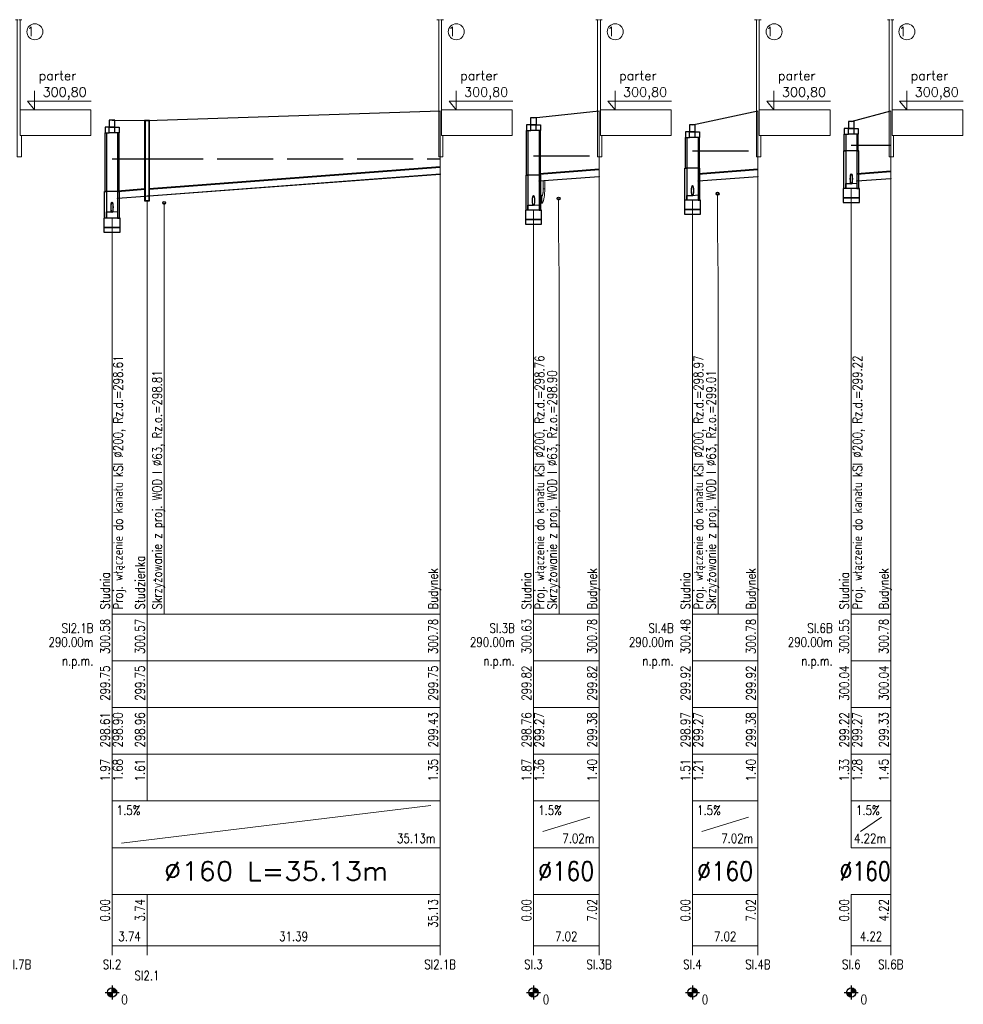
# Model space of a CAD drawing. Extents: x 2665 to 3245, y 1966 to 2439.
# Tile 3 of 3: x 3043 to 3245, y 2228 to 2439. Entities that reach past the tile are written whole.
import ezdxf
from ezdxf.enums import TextEntityAlignment as Align

# ---------------------------------------------------------------- set-up
doc = ezdxf.new("R2010")
doc.units = 0
doc.header["$MEASUREMENT"] = 0
doc.linetypes.add('ACAD_ISO02W100', pattern=[15, 12, -3])
for name, color, linetype, lineweight in [('Armatura', 66, 'Continuous', 20), ('Linie_opisowe', 7, 'Continuous', 9), ('LINIE_TABELI', 7, 'Continuous', 20), ('Opis_skrz', 1, 'Continuous', 15), ('S-szraf_Pen_No__8', 8, 'Continuous', 18), ('Teren_proj', 2, 'Continuous', 30)]:
    doc.layers.add(name, color=color, linetype=linetype, lineweight=lineweight)
for name, color, linetype in [('LICZBY', 7, 'Continuous'), ('Odcinki_1', 7, 'Continuous'), ('Opis_PZ_1', 7, 'Continuous'), ('OPIS_WL', 7, 'Continuous'), ('Teren_istn', 3, 'ACAD_ISO02W100'), ('Uzbr_podz', 7, 'Continuous'), ('Wezly_1', 7, 'Continuous')]:
    doc.layers.add(name, color=color, linetype=linetype)
doc.styles.get("Standard").update_dxf_attribs({"font": 'romans.shx'})

msp = doc.modelspace()

# ---------------------------------------------------------------- linework, layer by layer
at = {"layer": 'Armatura'}
for p, q in [((3154.42, 2401.69), (3154.42, 2399.89)), ((3154.69, 2403.04), (3155.05, 2403.04))]:
    msp.add_line(p, q, dxfattribs=at)
for points in [[(3154.72, 2403.04), (3154.72, 2404.8), (3154.71, 2404.8), (3154.71, 2403.04)], [(3155.02, 2403.04), (3155.02, 2404.8), (3155.04, 2404.8), (3155.04, 2403.04)], [(3153.82, 2401.54), (3154.42, 2401.54), (3154.42, 2401.62), (3153.82, 2401.62)], [(3153.82, 2400.04), (3154.42, 2400.04), (3154.42, 2399.97), (3153.82, 2399.97)]]:
    msp.add_lwpolyline(points, close=True, dxfattribs=at)
for points in [[(3154.42, 2401.54), (3154.47, 2401.56), (3154.52, 2401.61), (3154.56, 2401.7), (3154.6, 2401.83), (3154.63, 2401.98), (3154.67, 2402.16), (3154.69, 2402.36), (3154.71, 2402.58), (3154.72, 2402.81), (3154.72, 2403.04)], [(3154.42, 2401.62), (3154.47, 2401.63), (3154.51, 2401.69), (3154.55, 2401.77), (3154.59, 2401.89), (3154.62, 2402.03), (3154.65, 2402.2), (3154.68, 2402.39), (3154.69, 2402.6), (3154.7, 2402.82), (3154.71, 2403.04)], [(3154.42, 2400.04), (3154.52, 2400.08), (3154.61, 2400.19), (3154.69, 2400.37), (3154.78, 2400.61), (3154.85, 2400.92), (3154.91, 2401.28), (3154.96, 2401.68), (3154.99, 2402.11), (3155.02, 2402.57), (3155.02, 2403.04)], [(3154.42, 2399.97), (3154.52, 2400), (3154.61, 2400.12), (3154.7, 2400.3), (3154.78, 2400.55), (3154.86, 2400.87), (3154.92, 2401.23), (3154.97, 2401.65), (3155.01, 2402.09), (3155.03, 2402.56), (3155.04, 2403.04)]]:
    msp.add_lwpolyline(points, dxfattribs=at)
at = {"layer": 'LICZBY'}
for p, q in [((3060.86, 2230.96), (3063.86, 2230.96)), ((3061.37, 2230.82), (3063.35, 2231.1)), ((3061.37, 2230.89), (3063.36, 2231.03)), ((3061.39, 2230.75), (3063.34, 2231.16)), ((3061.4, 2230.68), (3063.33, 2231.23)), ((3061.42, 2230.61), (3063.3, 2231.3)), ((3061.45, 2230.55), (3063.28, 2231.36)), ((3061.48, 2230.49), (3063.25, 2231.43)), ((3061.52, 2230.43), (3063.21, 2231.49)), ((3061.56, 2230.37), (3063.17, 2231.54)), ((3061.6, 2230.31), (3063.13, 2231.6)), ((3061.65, 2230.26), (3063.08, 2231.65)), ((3061.7, 2230.21), (3063.03, 2231.7)), ((3061.75, 2230.17), (3062.98, 2231.74)), ((3061.81, 2230.13), (3062.92, 2231.79)), ((3061.86, 2230.09), (3062.86, 2231.82)), ((3061.93, 2230.06), (3062.8, 2231.86)), ((3061.99, 2230.03), (3062.74, 2231.88)), ((3062.06, 2230.01), (3062.67, 2231.91)), ((3062.12, 2229.99), (3062.61, 2231.93)), ((3062.19, 2229.97), (3062.54, 2231.94)), ((3062.26, 2229.96), (3062.47, 2231.95)), ((3062.33, 2229.96), (3062.4, 2231.96)), ((3062.36, 2232.46), (3062.36, 2229.46)), ((3151.12, 2230.96), (3154.12, 2230.96)), ((3151.62, 2230.89), (3153.62, 2231.03)), ((3151.63, 2230.82), (3153.61, 2231.1)), ((3151.64, 2230.75), (3153.6, 2231.16)), ((3151.66, 2230.68), (3153.58, 2231.23)), ((3151.68, 2230.61), (3153.56, 2231.3)), ((3151.71, 2230.55), (3153.54, 2231.36)), ((3151.74, 2230.49), (3153.51, 2231.43)), ((3151.77, 2230.43), (3153.47, 2231.49)), ((3151.81, 2230.37), (3153.43, 2231.54)), ((3151.86, 2230.31), (3153.39, 2231.6)), ((3151.9, 2230.26), (3153.34, 2231.65)), ((3151.95, 2230.21), (3153.29, 2231.7)), ((3152.01, 2230.17), (3153.24, 2231.74)), ((3152.06, 2230.13), (3153.18, 2231.79)), ((3152.12, 2230.09), (3153.12, 2231.82)), ((3152.18, 2230.06), (3153.06, 2231.86)), ((3152.25, 2230.03), (3153, 2231.88)), ((3152.31, 2230.01), (3152.93, 2231.91)), ((3152.38, 2229.99), (3152.86, 2231.93)), ((3152.45, 2229.97), (3152.8, 2231.94)), ((3152.52, 2229.96), (3152.73, 2231.95)), ((3152.59, 2229.96), (3152.66, 2231.96)), ((3152.62, 2232.46), (3152.62, 2229.46)), ((3185.16, 2230.96), (3188.16, 2230.96)), ((3185.66, 2230.89), (3187.66, 2231.03)), ((3185.67, 2230.82), (3187.65, 2231.1)), ((3185.68, 2230.75), (3187.64, 2231.16)), ((3185.7, 2230.68), (3187.62, 2231.23)), ((3185.72, 2230.61), (3187.6, 2231.3)), ((3185.74, 2230.55), (3187.57, 2231.36)), ((3185.78, 2230.49), (3187.54, 2231.43)), ((3185.81, 2230.43), (3187.51, 2231.49)), ((3185.85, 2230.37), (3187.47, 2231.54)), ((3185.89, 2230.31), (3187.42, 2231.6)), ((3185.94, 2230.26), (3187.38, 2231.65)), ((3185.99, 2230.21), (3187.33, 2231.7)), ((3186.04, 2230.17), (3187.27, 2231.74)), ((3186.1, 2230.13), (3187.22, 2231.79)), ((3186.16, 2230.09), (3187.16, 2231.82)), ((3186.22, 2230.06), (3187.1, 2231.86)), ((3186.28, 2230.03), (3187.03, 2231.88)), ((3186.35, 2230.01), (3186.97, 2231.91)), ((3186.42, 2229.99), (3186.9, 2231.93)), ((3186.48, 2229.97), (3186.83, 2231.94)), ((3186.55, 2229.96), (3186.76, 2231.95)), ((3186.62, 2229.96), (3186.69, 2231.96)), ((3186.66, 2232.46), (3186.66, 2229.46)), ((3219.19, 2230.96), (3222.19, 2230.96)), ((3219.69, 2230.89), (3221.69, 2231.03)), ((3219.7, 2230.82), (3221.68, 2231.1)), ((3219.71, 2230.75), (3221.67, 2231.16)), ((3219.73, 2230.68), (3221.65, 2231.23)), ((3219.75, 2230.61), (3221.63, 2231.3)), ((3219.78, 2230.55), (3221.6, 2231.36)), ((3219.81, 2230.49), (3221.57, 2231.43)), ((3219.84, 2230.43), (3221.54, 2231.49)), ((3219.88, 2230.37), (3221.5, 2231.54)), ((3219.93, 2230.31), (3221.46, 2231.6)), ((3219.97, 2230.26), (3221.41, 2231.65)), ((3220.02, 2230.21), (3221.36, 2231.7)), ((3220.08, 2230.17), (3221.31, 2231.74)), ((3220.13, 2230.13), (3221.25, 2231.79)), ((3220.19, 2230.09), (3221.19, 2231.82)), ((3220.25, 2230.06), (3221.13, 2231.86)), ((3220.32, 2230.03), (3221.07, 2231.88)), ((3220.38, 2230.01), (3221, 2231.91)), ((3220.45, 2229.99), (3220.93, 2231.93)), ((3220.52, 2229.97), (3220.86, 2231.94)), ((3220.59, 2229.96), (3220.8, 2231.95)), ((3220.66, 2229.96), (3220.73, 2231.96)), ((3220.69, 2232.46), (3220.69, 2229.46))]:
    msp.add_line(p, q, dxfattribs=at)
for centre in [(3062.36, 2230.96), (3152.62, 2230.96), (3186.66, 2230.96), (3220.69, 2230.96)]:
    msp.add_circle(centre, 1, dxfattribs=at)
at = {"layer": 'Linie_opisowe'}
msp.add_line((3073.53, 2400.03), (3073.53, 2311.96), dxfattribs=at)
for points in [[(3192.04, 2402.01), (3192.04, 2393.96), (3192.16, 2383.96), (3192.16, 2311.96)], [(3158, 2400.95), (3158, 2393.96), (3158.12, 2383.96), (3158.12, 2311.96)]]:
    msp.add_lwpolyline(points, dxfattribs=at)
at = {"layer": 'LINIE_TABELI'}
for p, q in [((3062.36, 2311.96), (3132.62, 2311.96)), ((3062.36, 2311.96), (3062.36, 2301.96)), ((3062.36, 2311.96), (3062.36, 2240.96)), ((3069.85, 2311.96), (3069.85, 2301.96)), ((3132.62, 2311.96), (3132.62, 2301.96)), ((3132.62, 2311.96), (3132.62, 2240.96)), ((3152.62, 2311.96), (3166.66, 2311.96)), ((3152.62, 2311.96), (3152.62, 2301.96)), ((3152.62, 2311.96), (3152.62, 2240.96)), ((3166.66, 2311.96), (3166.66, 2301.96)), ((3166.66, 2311.96), (3166.66, 2240.96)), ((3186.66, 2311.96), (3200.69, 2311.96)), ((3186.66, 2311.96), (3186.66, 2301.96)), ((3186.66, 2311.96), (3186.66, 2240.96)), ((3200.69, 2311.96), (3200.69, 2301.96)), ((3200.69, 2311.96), (3200.69, 2240.96)), ((3220.69, 2311.96), (3229.13, 2311.96)), ((3220.69, 2311.96), (3220.69, 2301.96)), ((3220.69, 2311.96), (3220.69, 2261.96)), ((3229.13, 2311.96), (3229.13, 2301.96)), ((3229.13, 2311.96), (3229.13, 2240.96)), ((3062.36, 2301.96), (3132.62, 2301.96)), ((3062.36, 2301.96), (3062.36, 2271.96)), ((3069.85, 2301.96), (3069.85, 2271.96)), ((3132.62, 2301.96), (3132.62, 2271.96)), ((3152.62, 2301.96), (3166.66, 2301.96)), ((3152.62, 2301.96), (3152.62, 2271.96)), ((3166.66, 2301.96), (3166.66, 2271.96)), ((3186.66, 2301.96), (3200.69, 2301.96)), ((3186.66, 2301.96), (3186.66, 2271.96)), ((3200.69, 2301.96), (3200.69, 2271.96)), ((3220.69, 2301.96), (3229.13, 2301.96)), ((3220.69, 2301.96), (3220.69, 2271.96)), ((3229.13, 2301.96), (3229.13, 2271.96)), ((3062.36, 2291.96), (3132.62, 2291.96)), ((3152.62, 2291.96), (3166.66, 2291.96)), ((3186.66, 2291.96), (3200.69, 2291.96)), ((3220.69, 2291.96), (3229.13, 2291.96)), ((3062.36, 2281.96), (3132.62, 2281.96)), ((3152.62, 2281.96), (3166.66, 2281.96)), ((3186.66, 2281.96), (3200.69, 2281.96)), ((3220.69, 2281.96), (3229.13, 2281.96)), ((3062.36, 2271.96), (3132.62, 2271.96)), ((3062.36, 2271.96), (3062.36, 2261.96)), ((3064.36, 2262.96), (3130.62, 2270.96)), ((3132.62, 2271.96), (3132.62, 2261.96)), ((3152.62, 2271.96), (3166.66, 2271.96)), ((3152.62, 2271.96), (3152.62, 2261.96)), ((3166.66, 2271.96), (3166.66, 2261.96)), ((3186.66, 2271.96), (3200.69, 2271.96)), ((3186.66, 2271.96), (3186.66, 2261.96)), ((3200.69, 2271.96), (3200.69, 2261.96)), ((3220.69, 2271.96), (3229.13, 2271.96)), ((3220.69, 2271.96), (3220.69, 2261.96)), ((3229.13, 2271.96), (3229.13, 2261.96)), ((3154.62, 2265.46), (3164.66, 2268.46)), ((3188.66, 2265.46), (3198.69, 2268.46)), ((3222.69, 2265.46), (3227.13, 2268.46)), ((3062.36, 2261.96), (3132.62, 2261.96)), ((3132.62, 2261.96), (3132.62, 2251.96)), ((3152.62, 2261.96), (3166.66, 2261.96)), ((3166.66, 2261.96), (3166.66, 2251.96)), ((3186.66, 2261.96), (3200.69, 2261.96)), ((3200.69, 2261.96), (3200.69, 2251.96)), ((3220.69, 2261.96), (3229.13, 2261.96)), ((3229.13, 2261.96), (3229.13, 2251.96)), ((3062.36, 2251.96), (3132.62, 2251.96)), ((3062.36, 2251.96), (3062.36, 2238.96)), ((3069.85, 2251.96), (3069.85, 2238.96)), ((3132.62, 2251.96), (3132.62, 2238.96)), ((3152.62, 2251.96), (3166.66, 2251.96)), ((3152.62, 2251.96), (3152.62, 2238.96)), ((3166.66, 2251.96), (3166.66, 2238.96)), ((3186.66, 2251.96), (3200.69, 2251.96)), ((3186.66, 2251.96), (3186.66, 2238.96)), ((3200.69, 2251.96), (3200.69, 2238.96)), ((3220.69, 2251.96), (3229.13, 2251.96)), ((3220.69, 2251.96), (3220.69, 2238.96)), ((3220.69, 2251.96), (3220.69, 2240.96)), ((3229.13, 2251.96), (3229.13, 2238.96)), ((3062.36, 2240.96), (3132.62, 2240.96)), ((3152.62, 2240.96), (3166.66, 2240.96)), ((3186.66, 2240.96), (3200.69, 2240.96)), ((3220.69, 2240.96), (3229.13, 2240.96))]:
    msp.add_line(p, q, dxfattribs=at)
for points in [[(3132.62, 2311.96), (3132.62, 2419.76)], [(3166.66, 2311.96), (3166.66, 2419.76)], [(3200.69, 2311.96), (3200.69, 2419.76)], [(3229.13, 2311.96), (3229.13, 2419.76)], [(3220.69, 2311.96), (3220.69, 2403.1)], [(3069.85, 2311.96), (3069.85, 2400.49)], [(3186.66, 2311.96), (3186.66, 2400.59)], [(3152.62, 2311.96), (3152.62, 2398.48)], [(3062.36, 2311.96), (3062.36, 2396.79)]]:
    msp.add_lwpolyline(points, dxfattribs=at)
at = {"layer": 'Odcinki_1'}
for points in [[(3070.28, 2403), (3132.62, 2407.68), (3132.62, 2407.75), (3070.28, 2403.08)], [(3070.28, 2401.55), (3132.62, 2406.23), (3132.62, 2406.15), (3070.28, 2401.48)], [(3153.82, 2406.2), (3166.66, 2407.16), (3166.66, 2407.24), (3153.82, 2406.27)], [(3187.86, 2406.2), (3200.69, 2407.16), (3200.69, 2407.24), (3187.86, 2406.27)], [(3221.89, 2406.2), (3229.13, 2406.74), (3229.13, 2406.82), (3221.89, 2406.27)], [(3153.82, 2404.75), (3166.66, 2405.71), (3166.66, 2405.64), (3153.82, 2404.67)], [(3187.86, 2404.75), (3200.69, 2405.71), (3200.69, 2405.64), (3187.86, 2404.67)], [(3221.89, 2404.75), (3229.13, 2405.29), (3229.13, 2405.22), (3221.89, 2404.67)], [(3063.56, 2402.5), (3069.43, 2402.94), (3069.43, 2403.01), (3063.56, 2402.57)], [(3063.56, 2401.05), (3069.43, 2401.49), (3069.43, 2401.41), (3063.56, 2400.97)]]:
    msp.add_lwpolyline(points, close=True, dxfattribs=at)
at = {"layer": 'OPIS_WL'}
for centre, major_axis in [((3220.69, 2405.16), (0, -1.1)), ((3220.69, 2405.16), (0, -1)), ((3186.66, 2402.65), (0, -1.1)), ((3186.66, 2402.65), (0, -1)), ((3152.62, 2400.54), (0, -1.1)), ((3152.62, 2400.54), (0, -1)), ((3062.36, 2399.09), (0, -1.1)), ((3062.36, 2399.09), (0, -1))]:
    msp.add_ellipse(centre, major_axis=major_axis, ratio=0.2, dxfattribs=at)
at = {"layer": 'S-szraf_Pen_No__8', "linetype": 'Continuous'}
for p, q in [((3045.78, 2424.04), (3045.78, 2419.93)), ((3136.04, 2424.04), (3136.04, 2419.93)), ((3170.08, 2424.04), (3170.08, 2419.93)), ((3204.11, 2424.04), (3204.11, 2419.93)), ((3232.55, 2424.04), (3232.55, 2419.93)), ((3044.28, 2421.84), (3057.91, 2421.84)), ((3045.78, 2419.93), (3044.28, 2421.84)), ((3134.53, 2421.84), (3148.17, 2421.84)), ((3136.04, 2419.93), (3134.53, 2421.84)), ((3168.57, 2421.84), (3182.21, 2421.84)), ((3170.08, 2419.93), (3168.57, 2421.84)), ((3202.6, 2421.84), (3216.24, 2421.84)), ((3204.11, 2419.93), (3202.6, 2421.84)), ((3231.04, 2421.84), (3244.68, 2421.84)), ((3232.55, 2419.93), (3231.04, 2421.84))]:
    msp.add_line(p, q, dxfattribs=at)
for points in [[(3043.06, 2439.26), (3042.46, 2439.26), (3042.66, 2439.26), (3042.66, 2414.46), (3042.96, 2414.46), (3042.96, 2409.93), (3042.36, 2409.93), (3042.36, 2409.93), (3042.06, 2409.93), (3042.06, 2412.26), (3042.06, 2412.26), (3042.06, 2439.26), (3042.26, 2439.26), (3041.66, 2439.26)], [(3133.32, 2439.26), (3132.72, 2439.26), (3132.92, 2439.26), (3132.92, 2414.46), (3133.22, 2414.46), (3133.22, 2409.93), (3132.62, 2409.93), (3132.62, 2409.93), (3132.32, 2409.93), (3132.32, 2412.26), (3132.32, 2412.26), (3132.32, 2439.26), (3132.52, 2439.26), (3131.92, 2439.26)], [(3167.36, 2439.26), (3166.76, 2439.26), (3166.96, 2439.26), (3166.96, 2414.46), (3167.26, 2414.46), (3167.26, 2409.93), (3166.66, 2409.93), (3166.66, 2409.93), (3166.36, 2409.93), (3166.36, 2412.26), (3166.36, 2412.26), (3166.36, 2439.26), (3166.56, 2439.26), (3165.96, 2439.26)], [(3201.39, 2439.26), (3200.79, 2439.26), (3200.99, 2439.26), (3200.99, 2414.46), (3201.29, 2414.46), (3201.29, 2409.93), (3200.69, 2409.93), (3200.69, 2409.93), (3200.39, 2409.93), (3200.39, 2412.26), (3200.39, 2412.26), (3200.39, 2439.26), (3200.59, 2439.26), (3199.99, 2439.26)], [(3229.83, 2439.26), (3229.23, 2439.26), (3229.43, 2439.26), (3229.43, 2414.46), (3229.73, 2414.46), (3229.73, 2409.93), (3229.13, 2409.93), (3229.13, 2409.93), (3228.83, 2409.93), (3228.83, 2412.26), (3228.83, 2412.26), (3228.83, 2439.26), (3229.03, 2439.26), (3228.43, 2439.26)]]:
    msp.add_lwpolyline(points, dxfattribs=at)
for points in [[(3042.66, 2419.96), (3057.84, 2419.96), (3057.84, 2414.46), (3042.66, 2414.46)], [(3132.92, 2419.96), (3148.09, 2419.96), (3148.09, 2414.46), (3132.92, 2414.46)], [(3166.96, 2419.96), (3182.13, 2419.96), (3182.13, 2414.46), (3166.96, 2414.46)], [(3200.99, 2419.96), (3216.16, 2419.96), (3216.16, 2414.46), (3200.99, 2414.46)], [(3229.43, 2419.96), (3244.6, 2419.96), (3244.6, 2414.46), (3229.43, 2414.46)]]:
    msp.add_lwpolyline(points, close=True, dxfattribs=at)
for centre in [(3045.83, 2436.69), (3136.09, 2436.69), (3170.13, 2436.69), (3204.16, 2436.69), (3232.59, 2436.69)]:
    msp.add_circle(centre, 1.71, dxfattribs=at)
at = {"layer": 'Teren_istn'}
for points in [[(3220.69, 2412.39), (3229.13, 2412.39)], [(3152.62, 2410.14), (3166.66, 2410.14)], [(3186.66, 2411.17), (3200.69, 2411.17)], [(3062.36, 2409.44), (3069.85, 2409.44), (3132.62, 2409.44)]]:
    msp.add_lwpolyline(points, dxfattribs=at)
at = {"layer": 'Teren_proj'}
for points in [[(3062.36, 2417.76), (3069.85, 2417.66), (3132.62, 2419.76)], [(3152.62, 2418.26), (3166.66, 2419.76)], [(3186.66, 2416.76), (3200.69, 2419.76)], [(3220.69, 2417.46), (3229.13, 2419.76)]]:
    msp.add_lwpolyline(points, dxfattribs=at)
at = {"layer": 'Uzbr_podz'}
for centre, radius in [((3192.04, 2402.01), 0.315), ((3192.04, 2402.01), 0.3), ((3073.53, 2400.03), 0.315), ((3073.53, 2400.03), 0.3), ((3158, 2400.95), 0.315), ((3158, 2400.95), 0.3)]:
    msp.add_circle(centre, radius, dxfattribs=at)
at = {"layer": 'Wezly_1'}
for p, q in [((3153.22, 2416.76), (3152.02, 2416.76)), ((3062.96, 2416.26), (3061.76, 2416.26)), ((3062.96, 2415.06), (3061.76, 2415.06)), ((3153.22, 2415.56), (3152.02, 2415.56)), ((3187.26, 2415.26), (3186.06, 2415.26)), ((3221.29, 2415.96), (3220.09, 2415.96)), ((3221.29, 2414.76), (3220.09, 2414.76)), ((3187.26, 2414.06), (3186.06, 2414.06)), ((3222.01, 2411.16), (3219.37, 2411.16)), ((3153.94, 2405.96), (3151.3, 2405.96)), ((3187.98, 2407.46), (3185.34, 2407.46)), ((3063.68, 2402.46), (3061.04, 2402.46))]:
    msp.add_line(p, q, dxfattribs=at)
for points in [[(3061.74, 2416.26), (3062.99, 2416.26), (3062.99, 2417.76), (3061.74, 2417.76)], [(3069.32, 2417.66), (3070.38, 2417.66), (3070.38, 2417.66), (3069.32, 2417.66)], [(3069.32, 2400.49), (3070.38, 2400.49), (3070.38, 2417.66), (3069.32, 2417.66)], [(3069.43, 2400.49), (3070.28, 2400.49), (3070.28, 2417.66), (3069.43, 2417.66)], [(3152.02, 2416.76), (3151.12, 2416.76), (3151.12, 2415.56), (3152.02, 2415.56)], [(3152, 2416.76), (3153.25, 2416.76), (3153.25, 2418.26), (3152, 2418.26)], [(3153.22, 2416.76), (3154.12, 2416.76), (3154.12, 2415.56), (3153.22, 2415.56)], [(3186.03, 2415.26), (3187.28, 2415.26), (3187.28, 2416.76), (3186.03, 2416.76)], [(3220.07, 2415.96), (3221.32, 2415.96), (3221.32, 2417.46), (3220.07, 2417.46)], [(3061.76, 2416.26), (3060.86, 2416.26), (3060.86, 2415.06), (3061.76, 2415.06)], [(3061.16, 2402.46), (3060.86, 2402.46), (3060.86, 2415.06), (3061.16, 2415.06)], [(3062.96, 2416.26), (3063.86, 2416.26), (3063.86, 2415.06), (3062.96, 2415.06)], [(3063.56, 2402.46), (3063.86, 2402.46), (3063.86, 2415.06), (3063.56, 2415.06)], [(3151.42, 2405.96), (3151.12, 2405.96), (3151.12, 2415.56), (3151.42, 2415.56)], [(3153.82, 2405.96), (3154.12, 2405.96), (3154.12, 2415.56), (3153.82, 2415.56)], [(3186.06, 2415.26), (3185.16, 2415.26), (3185.16, 2414.06), (3186.06, 2414.06)], [(3187.26, 2415.26), (3188.16, 2415.26), (3188.16, 2414.06), (3187.26, 2414.06)], [(3220.09, 2415.96), (3219.19, 2415.96), (3219.19, 2414.76), (3220.09, 2414.76)], [(3219.49, 2411.16), (3219.19, 2411.16), (3219.19, 2414.76), (3219.49, 2414.76)], [(3221.29, 2415.96), (3222.19, 2415.96), (3222.19, 2414.76), (3221.29, 2414.76)], [(3221.89, 2411.16), (3222.19, 2411.16), (3222.19, 2414.76), (3221.89, 2414.76)], [(3185.46, 2407.46), (3185.16, 2407.46), (3185.16, 2414.06), (3185.46, 2414.06)], [(3187.86, 2407.46), (3188.16, 2407.46), (3188.16, 2414.06), (3187.86, 2414.06)], [(3219.49, 2403.1), (3219.11, 2403.1), (3219.11, 2411.16), (3219.49, 2411.16)], [(3221.89, 2403.1), (3222.28, 2403.1), (3222.28, 2411.16), (3221.89, 2411.16)], [(3151.42, 2398.48), (3151.04, 2398.48), (3151.04, 2405.96), (3151.42, 2405.96)], [(3153.82, 2398.48), (3154.21, 2398.48), (3154.21, 2405.96), (3153.82, 2405.96)], [(3185.46, 2400.59), (3185.07, 2400.59), (3185.07, 2407.46), (3185.46, 2407.46)], [(3187.86, 2400.59), (3188.24, 2400.59), (3188.24, 2407.46), (3187.86, 2407.46)], [(3220.69, 2403.1), (3219.49, 2403.1), (3219.49, 2404.16), (3220.69, 2404.16), (3221.89, 2404.25), (3221.89, 2403.1)], [(3061.16, 2396.79), (3060.78, 2396.79), (3060.78, 2402.46), (3061.16, 2402.46)], [(3063.56, 2396.79), (3063.95, 2396.79), (3063.95, 2402.46), (3063.56, 2402.46)], [(3069.85, 2400.49), (3069.43, 2400.49), (3069.43, 2401.49), (3069.85, 2401.52), (3070.28, 2401.55), (3070.28, 2400.49)], [(3186.66, 2400.59), (3185.46, 2400.59), (3185.46, 2401.65), (3186.66, 2401.65), (3187.86, 2401.75), (3187.86, 2400.59)], [(3218.96, 2401.1), (3222.42, 2401.1), (3222.42, 2403.1), (3218.96, 2403.1)], [(3152.62, 2398.48), (3151.42, 2398.48), (3151.42, 2399.54), (3152.62, 2399.54), (3153.82, 2399.63), (3153.82, 2398.48)], [(3184.93, 2398.59), (3188.39, 2398.59), (3188.39, 2400.59), (3184.93, 2400.59)], [(3218.96, 2400.1), (3222.42, 2400.1), (3222.42, 2401.1), (3218.96, 2401.1)], [(3062.36, 2396.79), (3061.16, 2396.79), (3061.16, 2398.09), (3062.36, 2398.09), (3063.56, 2398.18), (3063.56, 2396.79)], [(3150.89, 2396.48), (3154.35, 2396.48), (3154.35, 2398.48), (3150.89, 2398.48)], [(3184.93, 2397.59), (3188.39, 2397.59), (3188.39, 2398.59), (3184.93, 2398.59)], [(3060.64, 2394.79), (3064.09, 2394.79), (3064.09, 2396.79), (3060.64, 2396.79)], [(3150.89, 2395.48), (3154.35, 2395.48), (3154.35, 2396.48), (3150.89, 2396.48)], [(3060.64, 2393.79), (3064.09, 2393.79), (3064.09, 2394.79), (3060.64, 2394.79)]]:
    msp.add_lwpolyline(points, close=True, dxfattribs=at)

# ---------------------------------------------------------------- texts
at = {"layer": 'LICZBY', "width": 0.8}
for s, p in [('300.58', (3061.86, 2310.96)), ('300.57', (3069.35, 2310.96)), ('300.78', (3132.12, 2310.96)), ('300.78', (3166.16, 2310.96)), ('300.48', (3186.16, 2310.96)), ('300.78', (3200.19, 2310.96)), ('300.78', (3228.63, 2310.96)), ('300.63', (3152.12, 2310.96)), ('300.55', (3220.19, 2310.96)), ('299.75', (3061.86, 2300.96)), ('299.75', (3069.35, 2300.96)), ('299.75', (3132.12, 2300.96)), ('299.82', (3152.12, 2300.96)), ('299.82', (3166.16, 2300.96)), ('299.92', (3186.16, 2300.96)), ('299.92', (3200.19, 2300.96)), ('300.04', (3220.19, 2300.96)), ('300.04', (3228.63, 2300.96)), ('298.61', (3061.86, 2290.96)), ('298.90', (3064.61, 2290.96)), ('298.96', (3069.35, 2290.96)), ('299.43', (3132.12, 2290.96)), ('298.76', (3152.12, 2290.96)), ('299.27', (3154.87, 2290.96)), ('299.38', (3166.16, 2290.96)), ('298.97', (3186.16, 2290.96)), ('299.27', (3188.91, 2290.96)), ('299.38', (3200.19, 2290.96)), ('299.22', (3220.19, 2290.96)), ('299.27', (3222.94, 2290.96)), ('299.33', (3228.63, 2290.96)), ('1.97', (3061.86, 2280.96)), ('1.68', (3064.61, 2280.96)), ('1.61', (3069.35, 2280.96)), ('1.35', (3132.12, 2280.96)), ('1.87', (3152.12, 2280.96)), ('1.36', (3154.87, 2280.96)), ('1.40', (3166.16, 2280.96)), ('1.51', (3186.16, 2280.96)), ('1.21', (3188.91, 2280.96)), ('1.40', (3200.19, 2280.96)), ('1.33', (3220.19, 2280.96)), ('1.28', (3222.94, 2280.96)), ('1.45', (3228.63, 2280.96)), ('0.00', (3061.86, 2250.96)), ('3.74', (3069.35, 2250.96)), ('35.13', (3132.12, 2250.96)), ('0.00', (3152.12, 2250.96)), ('7.02', (3166.16, 2250.96)), ('0.00', (3186.16, 2250.96)), ('7.02', (3200.19, 2250.96)), ('0.00', (3220.19, 2250.96)), ('4.22', (3228.63, 2250.96))]:
    msp.add_text(s, height=2, rotation=90, dxfattribs=at).set_placement(p, align=Align.RIGHT)
for s, p in [('1.5%', (3063.36, 2268.96)), ('1.5%', (3153.62, 2268.96)), ('1.5%', (3187.66, 2268.96)), ('1.5%', (3221.69, 2268.96)), ('0', (3064.36, 2228.46)), ('0', (3154.62, 2228.46)), ('0', (3188.66, 2228.46)), ('0', (3222.69, 2228.46))]:
    msp.add_text(s, height=2, dxfattribs=at).set_placement(p)
for s, height, p in [('35.13m', 2, (3131.62, 2262.96)), ('7.02m', 2, (3165.66, 2262.96)), ('7.02m', 2, (3199.69, 2262.96)), ('4.22m', 2, (3228.13, 2262.96)), ('%%c160', 4, (3229.13, 2254.96))]:
    msp.add_text(s, height=height, dxfattribs=at).set_placement(p, align=Align.RIGHT)
at = {"layer": 'LICZBY'}
for s, width, p, p2 in [('%%c160 L=35.13m', 0.972973, (3073.49, 2254.96), (3121.49, 2254.96)), ('%%c160', 0.83142, (3153.62, 2254.96), (3165.66, 2254.96)), ('%%c160', 0.83122, (3187.66, 2254.96), (3199.69, 2254.96))]:
    msp.add_text(s, height=4, dxfattribs=dict(at, width=width)).set_placement(p, p2, align=Align.FIT)
at = {"layer": 'LICZBY', "width": 0.8}
for s, p in [('3.74', (3066.11, 2241.96)), ('31.39', (3101.24, 2241.96)), ('7.02', (3159.64, 2241.96)), ('7.02', (3193.67, 2241.96)), ('4.22', (3224.91, 2241.96)), ('SI.7B', (3042.36, 2235.96)), ('SI.2', (3062.36, 2235.96)), ('SI2.1B', (3132.62, 2235.96)), ('SI.3', (3152.62, 2235.96)), ('SI.3B', (3166.66, 2235.96)), ('SI.4', (3186.66, 2235.96)), ('SI.4B', (3200.69, 2235.96)), ('SI.6', (3220.69, 2235.96)), ('SI.6B', (3229.13, 2235.96)), ('SI2.1', (3069.85, 2233.56))]:
    msp.add_text(s, height=2, dxfattribs=at).set_placement(p, align=Align.CENTER)
at = {"layer": 'LINIE_TABELI', "width": 0.8}
for s, p in [('SI2.1B', (3058.36, 2307.96)), ('SI.3B', (3148.62, 2307.96)), ('SI.4B', (3182.66, 2307.96)), ('SI.6B', (3216.69, 2307.96)), ('290.00m', (3058.36, 2304.96)), ('290.00m', (3148.62, 2304.96)), ('290.00m', (3182.66, 2304.96)), ('290.00m', (3216.69, 2304.96)), ('n.p.m.', (3058.36, 2300.96)), ('n.p.m.', (3148.62, 2300.96)), ('n.p.m.', (3182.66, 2300.96)), ('n.p.m.', (3216.69, 2300.96))]:
    msp.add_text(s, height=2, dxfattribs=at).set_placement(p, align=Align.RIGHT)
at = {"layer": 'Opis_PZ_1', "width": 0.8}
for s, p in [('Studzienka', (3069.35, 2312.96)), ('Budynek', (3132.12, 2312.96)), ('Budynek', (3166.16, 2312.96)), ('Budynek', (3200.19, 2312.96)), ('Budynek', (3228.63, 2312.96)), ('Studnia', (3061.86, 2312.96)), ('Studnia', (3152.12, 2312.96)), ('Studnia', (3186.16, 2312.96)), ('Studnia', (3220.19, 2312.96))]:
    msp.add_text(s, height=2, rotation=90, dxfattribs=at).set_placement(p)
at = {"layer": 'Opis_skrz', "width": 0.8}
for s, p in [('Skrzyżowanie z proj. WOD I %%C63, Rz.o.=298.81', (3073.03, 2312.96)), ('Skrzyżowanie z proj. WOD I %%C63, Rz.o.=298.90', (3157.62, 2312.96)), ('Skrzyżowanie z proj. WOD I %%C63, Rz.o.=299.01', (3191.66, 2312.96))]:
    msp.add_text(s, height=2, rotation=90, dxfattribs=at).set_placement(p)
at = {"layer": 'OPIS_WL', "width": 0.8}
for s, p in [('Proj. włączenie do kanału kSI %%c200, Rz.d.=298.61', (3064.66, 2312.96)), ('Proj. włączenie do kanału kSI %%c200, Rz.d.=298.76', (3154.92, 2312.96)), ('Proj. włączenie do kanału kSI %%c200, Rz.d.=298.97', (3188.96, 2312.96)), ('Proj. włączenie do kanału kSI %%c200, Rz.d.=299.22', (3222.99, 2312.96))]:
    msp.add_text(s, height=2, rotation=90, dxfattribs=at).set_placement(p)
at = {"layer": 'S-szraf_Pen_No__8', "linetype": 'Continuous', "char_height": 2, "attachment_point": 3}
for s, insert in [('\\pi-6,l8,t8;1', (3045.79, 2437.74)), ('\\pi-6,l8,t8;1', (3136.04, 2437.74)), ('\\pi-6,l8,t8;1', (3170.08, 2437.74)), ('\\pi-6,l8,t8;1', (3204.11, 2437.74)), ('\\pi-6,l8,t8;1', (3232.55, 2437.74)), ('parter', (3054.71, 2428.29)), ('parter', (3144.97, 2428.29)), ('parter', (3179.01, 2428.29)), ('parter', (3213.04, 2428.29)), ('parter', (3241.47, 2428.29))]:
    msp.add_mtext(s, dxfattribs=dict(at, insert=insert))
at = {"layer": 'S-szraf_Pen_No__8', "linetype": 'Continuous', "char_height": 2, "width": 2.4408, "attachment_point": 3}
for insert in [(3056.94, 2424.78), (3147.2, 2424.78), (3181.24, 2424.78), (3215.27, 2424.78), (3243.71, 2424.78)]:
    msp.add_mtext('\\Fromans.shx;300,80', dxfattribs=dict(at, insert=insert))

doc.saveas('drawing.dxf')
